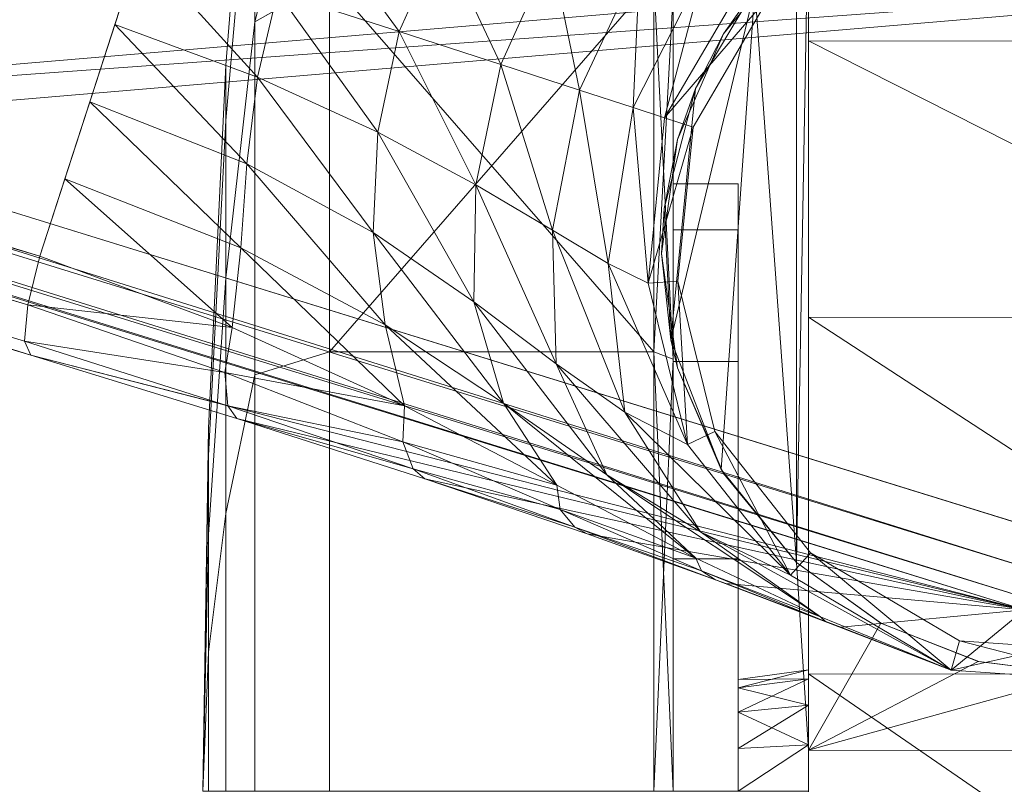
# Model space of a CAD drawing. Header units: inches. Extents: x 813 to 1305, y 19 to 194.
# Tile 149 of 163: x 1183.8 to 1184.813, y 64.001 to 64.788. Entities that reach past the tile are written whole.
import ezdxf

# ---------------------------------------------------------------- set-up
doc = ezdxf.new("R2010")
doc.units = ezdxf.units.IN
doc.header["$MEASUREMENT"] = 0
doc.layers.add('CET color Grey2', color=7, linetype='Continuous', true_color=0x060606)
doc.layers.add('CET color Grey98', color=7, linetype='Continuous', true_color=0xfafafa)
doc.layers.add('CET Default', color=7, linetype='Continuous')

# ---------------------------------------------------------------- blocks, each defined once
blk = doc.blocks.new('*C286')
at = {"layer": 'CET color Grey2', "linetype": 'Continuous', "lineweight": 0}
for points, invisible_edges in [([(-12.0961, 16.6761, 1.1416), (-12.0961, 16.6122, 1.5249), (-12.0961, 15.6115, 0.2442), (-12.0961, 16.6761, 1.1416)], 6), ([(-12.0961, 15.6115, 0.2442), (-12.0961, 15.9988, 0.2748), (-12.0961, 16.6761, 1.1416), (-12.0961, 15.6115, 0.2442)], 6), ([(-12.0961, 15.2446, 0.3721), (-12.0961, 16.6122, 1.5249), (-12.0961, 16.3993, 1.85), (-12.0961, 15.2446, 0.3721)], 13), ([(-12.0961, 16.6122, 1.5249), (-12.0961, 15.2446, 0.3721), (-12.0961, 15.6115, 0.2442), (-12.0961, 16.6122, 1.5249)], 13), ([(-12.0961, 16.3993, 1.85), (-12.0961, 16.0737, 2.0619), (-12.0961, 14.9601, 0.6368), (-12.0961, 16.3993, 1.85)], 6), ([(-12.0961, 14.9601, 0.6368), (-12.0961, 15.2446, 0.3721), (-12.0961, 16.3993, 1.85), (-12.0961, 14.9601, 0.6368)], 6), ([(-12.0961, 14.8064, 0.9937), (-12.0961, 16.0737, 2.0619), (-12.0961, 15.6902, 2.1249), (-12.0961, 14.8064, 0.9937)], 13), ([(-12.0961, 16.0737, 2.0619), (-12.0961, 14.8064, 0.9937), (-12.0961, 14.9601, 0.6368), (-12.0961, 16.0737, 2.0619)], 13), ([(-12.0236, 15.7323, 1.2961), (-12.0962, 15.7323, 1.3061), (-12.0236, 15.6883, 1.2874), (-12.0236, 15.7323, 1.2961)], 2), ([(-12.0962, 15.7323, 1.3061), (-12.0962, 15.6844, 1.2966), (-12.0236, 15.6883, 1.2874), (-12.0962, 15.7323, 1.3061)], 4), ([(-11.9567, 15.7323, 1.8061), (-12.0236, 15.7323, 1.8061), (-11.9567, 15.4931, 1.7585), (-11.9567, 15.7323, 1.8061)], 2), ([(-12.0236, 15.7323, 1.8061), (-12.0236, 15.4931, 1.7585), (-11.9567, 15.4931, 1.7585), (-12.0236, 15.7323, 1.8061)], 4), ([(-12.0236, 15.7323, 1.8061), (-12.0236, 15.7323, 1.2961), (-12.0236, 15.4931, 1.7585), (-12.0236, 15.7323, 1.8061)], 11), ([(-12.0236, 15.7323, 1.2961), (-12.0236, 15.6883, 1.2874), (-12.0236, 15.4931, 1.7585), (-12.0236, 15.7323, 1.2961)], 6), ([(-11.9567, 15.4931, 0.6037), (-12.0236, 15.4931, 0.6037), (-11.9567, 15.7323, 0.5561), (-11.9567, 15.4931, 0.6037)], 2), ([(-12.0236, 15.4931, 0.6037), (-12.0236, 15.7323, 0.5561), (-11.9567, 15.7323, 0.5561), (-12.0236, 15.4931, 0.6037)], 4), ([(-12.0236, 15.4931, 0.6037), (-12.0236, 15.6883, 1.0749), (-12.0236, 15.7323, 0.5561), (-12.0236, 15.4931, 0.6037)], 11), ([(-12.0236, 15.6883, 1.0749), (-12.0236, 15.7323, 1.0661), (-12.0236, 15.7323, 0.5561), (-12.0236, 15.6883, 1.0749)], 6), ([(-11.9567, 15.7323, 2.3425), (-11.9567, 15.7323, 1.8061), (-11.9567, 15.2878, 2.2541), (-11.9567, 15.7323, 2.3425)], 11), ([(-11.9567, 15.7323, 1.8061), (-11.9567, 15.4931, 1.7585), (-11.9567, 15.2878, 2.2541), (-11.9567, 15.7323, 1.8061)], 6), ([(-11.9567, 15.2878, 0.1081), (-11.9567, 15.4931, 0.6037), (-11.9567, 15.7323, 0.0197), (-11.9567, 15.2878, 0.1081)], 11), ([(-11.9567, 15.4931, 0.6037), (-11.9567, 15.7323, 0.5561), (-11.9567, 15.7323, 0.0197), (-11.9567, 15.4931, 0.6037)], 6), ([(-11.6029, 15.7323, 2.3622), (-11.937, 15.7323, 2.3622), (-11.6029, 15.2803, 2.2723), (-11.6029, 15.7323, 2.3622)], 2), ([(-11.937, 15.7323, 2.3622), (-11.937, 15.2803, 2.2723), (-11.6029, 15.2803, 2.2723), (-11.937, 15.7323, 2.3622)], 4), ([(-11.6029, 15.2803, 0.0899), (-11.937, 15.2803, 0.0899), (-11.6029, 15.7323, 0), (-11.6029, 15.2803, 0.0899)], 2), ([(-11.937, 15.2803, 0.0899), (-11.937, 15.7323, 0), (-11.6029, 15.7323, 0), (-11.937, 15.2803, 0.0899)], 4), ([(-11.526, 15.7323, 2.3006), (-11.6029, 15.7323, 2.3622), (-11.526, 15.3038, 2.2154), (-11.526, 15.7323, 2.3006)], 2), ([(-11.6029, 15.7323, 2.3622), (-11.6029, 15.2803, 2.2723), (-11.526, 15.3038, 2.2154), (-11.6029, 15.7323, 2.3622)], 4), ([(-11.526, 15.3038, 0.1468), (-11.6029, 15.2803, 0.0899), (-11.526, 15.7323, 0.0616), (-11.526, 15.3038, 0.1468)], 2), ([(-11.6029, 15.2803, 0.0899), (-11.6029, 15.7323, 0), (-11.526, 15.7323, 0.0616), (-11.6029, 15.2803, 0.0899)], 4), ([(-11.526, 15.7323, 0.0616), (-11.4963, 15.7323, 0.4342), (-11.526, 15.3038, 0.1468), (-11.526, 15.7323, 0.0616)], 2), ([(-11.4963, 15.7323, 0.4342), (-11.4963, 15.4464, 0.491), (-11.526, 15.3038, 0.1468), (-11.4963, 15.7323, 0.4342)], 4), ([(-11.526, 15.3038, 2.2154), (-11.4963, 15.4464, 1.8712), (-11.526, 15.7323, 2.3006), (-11.526, 15.3038, 2.2154)], 2), ([(-11.4963, 15.4464, 1.8712), (-11.4963, 15.7323, 1.9281), (-11.526, 15.7323, 2.3006), (-11.4963, 15.4464, 1.8712)], 4), ([(-11.4963, 15.7323, 0.4342), (-11.4784, 15.7323, 0.8074), (-11.4963, 15.4464, 0.491), (-11.4963, 15.7323, 0.4342)], 2), ([(-11.4784, 15.7323, 0.8074), (-11.4784, 15.5893, 0.8359), (-11.4963, 15.4464, 0.491), (-11.4784, 15.7323, 0.8074)], 4), ([(-11.4963, 15.4464, 1.8712), (-11.4784, 15.5893, 1.5263), (-11.4963, 15.7323, 1.9281), (-11.4963, 15.4464, 1.8712)], 2), ([(-11.4784, 15.5893, 1.5263), (-11.4784, 15.7323, 1.5548), (-11.4963, 15.7323, 1.9281), (-11.4784, 15.5893, 1.5263)], 4), ([(-12.0961, 14.8093, 1.3823), (-12.0961, 14.8064, 0.9937), (-12.0961, 15.6902, 2.1249), (-12.0961, 14.8093, 1.3823)], 2), ([(-12.0236, 15.4931, 1.7585), (-12.0236, 15.6883, 1.2874), (-12.0236, 15.2903, 1.6231), (-12.0236, 15.4931, 1.7585)], 11), ([(-12.0236, 15.6883, 1.2874), (-12.0236, 15.6509, 1.2624), (-12.0236, 15.2903, 1.6231), (-12.0236, 15.6883, 1.2874)], 6), ([(-12.0236, 15.6509, 1.0998), (-12.0236, 15.6883, 1.0749), (-12.0236, 15.4931, 0.6037), (-12.0236, 15.6509, 1.0998)], 6), ([(-12.0236, 15.2903, 1.6231), (-12.0236, 15.6509, 1.2624), (-12.0236, 15.1548, 1.4203), (-12.0236, 15.2903, 1.6231)], 11), ([(-12.0236, 15.6509, 1.2624), (-12.0236, 15.626, 1.2251), (-12.0236, 15.1548, 1.4203), (-12.0236, 15.6509, 1.2624)], 6), ([(-12.0236, 15.626, 1.1371), (-12.0236, 15.6509, 1.0998), (-12.0236, 15.2903, 0.7392), (-12.0236, 15.626, 1.1371)], 6), ([(-12.0236, 15.2903, 0.7392), (-12.0236, 15.6509, 1.0998), (-12.0236, 15.4931, 0.6037), (-12.0236, 15.2903, 0.7392)], 11), ([(-12.0236, 15.1548, 1.4203), (-12.0236, 15.626, 1.2251), (-12.0236, 15.1073, 1.1811), (-12.0236, 15.1548, 1.4203)], 11), ([(-12.0236, 15.626, 1.2251), (-12.0236, 15.6173, 1.1811), (-12.0236, 15.1073, 1.1811), (-12.0236, 15.626, 1.2251)], 6), ([(-12.0236, 15.6173, 1.1811), (-12.0236, 15.626, 1.1371), (-12.0236, 15.1548, 0.9419), (-12.0236, 15.6173, 1.1811)], 6), ([(-12.0236, 15.1548, 0.9419), (-12.0236, 15.626, 1.1371), (-12.0236, 15.2903, 0.7392), (-12.0236, 15.1548, 0.9419)], 11), ([(-12.0236, 15.1073, 1.1811), (-12.0236, 15.6173, 1.1811), (-12.0236, 15.1548, 0.9419), (-12.0236, 15.1073, 1.1811)], 11), ([(-11.4963, 15.4464, 0.491), (-11.4784, 15.5893, 0.8359), (-11.4963, 15.2041, 0.6529), (-11.4963, 15.4464, 0.491)], 2), ([(-11.4784, 15.5893, 0.8359), (-11.4784, 15.468, 0.9169), (-11.4963, 15.2041, 0.6529), (-11.4784, 15.5893, 0.8359)], 4), ([(-11.4784, 15.468, 1.4453), (-11.4784, 15.5893, 1.5263), (-11.4963, 15.4464, 1.8712), (-11.4784, 15.468, 1.4453)], 4), ([(-12.0063, 15.4012, 2.3688), (-12.0839, 15.4971, 2.3236), (-12.0087, 15.4053, 2.376), (-12.0063, 15.4012, 2.3688)], 4), ([(-11.9567, 15.4931, 1.7585), (-12.0236, 15.4931, 1.7585), (-11.9567, 15.2903, 1.6231), (-11.9567, 15.4931, 1.7585)], 2), ([(-12.0236, 15.4931, 1.7585), (-12.0236, 15.2903, 1.6231), (-11.9567, 15.2903, 1.6231), (-12.0236, 15.4931, 1.7585)], 4), ([(-11.9567, 15.2903, 0.7392), (-12.0236, 15.2903, 0.7392), (-11.9567, 15.4931, 0.6037), (-11.9567, 15.2903, 0.7392)], 2), ([(-12.0236, 15.2903, 0.7392), (-12.0236, 15.4931, 0.6037), (-11.9567, 15.4931, 0.6037), (-12.0236, 15.2903, 0.7392)], 4), ([(-11.9567, 15.2878, 2.2541), (-11.9567, 15.4931, 1.7585), (-11.9567, 14.911, 2.0024), (-11.9567, 15.2878, 2.2541)], 11), ([(-11.9567, 15.4931, 1.7585), (-11.9567, 15.2903, 1.6231), (-11.9567, 14.911, 2.0024), (-11.9567, 15.4931, 1.7585)], 6), ([(-11.9567, 15.2903, 0.7392), (-11.9567, 15.4931, 0.6037), (-11.9567, 15.2878, 0.1081), (-11.9567, 15.2903, 0.7392)], 6), ([(-11.4963, 15.2041, 0.6529), (-11.4784, 15.468, 0.9169), (-11.4963, 15.0422, 0.8953), (-11.4963, 15.2041, 0.6529)], 2), ([(-11.4784, 15.468, 0.9169), (-11.4784, 15.387, 1.0381), (-11.4963, 15.0422, 0.8953), (-11.4784, 15.468, 0.9169)], 4), ([(-11.4784, 15.387, 1.3241), (-11.4784, 15.468, 1.4453), (-11.4963, 15.2041, 1.7093), (-11.4784, 15.387, 1.3241)], 4), ([(-11.4963, 15.2041, 1.7093), (-11.4784, 15.468, 1.4453), (-11.4963, 15.4464, 1.8712), (-11.4963, 15.2041, 1.7093)], 2), ([(-11.526, 15.3038, 0.1468), (-11.4963, 15.4464, 0.491), (-11.526, 14.9407, 0.3895), (-11.526, 15.3038, 0.1468)], 2), ([(-11.4963, 15.4464, 0.491), (-11.4963, 15.2041, 0.6529), (-11.526, 14.9407, 0.3895), (-11.4963, 15.4464, 0.491)], 4), ([(-11.4963, 15.2041, 1.7093), (-11.4963, 15.4464, 1.8712), (-11.526, 15.3038, 2.2154), (-11.4963, 15.2041, 1.7093)], 4), ([(-12.0063, 15.4012, 2.3688), (-12.0087, 15.4053, 2.376), (-11.9612, 15.2966, 2.376), (-12.0063, 15.4012, 2.3688)], 9), ([(-11.4963, 15.0422, 0.8953), (-11.4784, 15.387, 1.0381), (-11.4963, 14.9853, 1.1811), (-11.4963, 15.0422, 0.8953)], 2), ([(-11.4784, 15.387, 1.0381), (-11.4784, 15.3586, 1.1811), (-11.4963, 14.9853, 1.1811), (-11.4784, 15.387, 1.0381)], 4), ([(-11.4784, 15.3586, 1.1811), (-11.4784, 15.387, 1.3241), (-11.4963, 15.0422, 1.467), (-11.4784, 15.3586, 1.1811)], 4), ([(-11.4963, 15.0422, 1.467), (-11.4784, 15.387, 1.3241), (-11.4963, 15.2041, 1.7093), (-11.4963, 15.0422, 1.467)], 2), ([(-11.4963, 14.9853, 1.1811), (-11.4784, 15.3586, 1.1811), (-11.4963, 15.0422, 1.467), (-11.4963, 14.9853, 1.1811)], 2), ([(-11.526, 15.3038, 2.2154), (-11.6029, 15.2803, 2.2723), (-11.526, 14.9407, 1.9727), (-11.526, 15.3038, 2.2154)], 2), ([(-11.526, 14.9407, 0.3895), (-11.6029, 14.8971, 0.346), (-11.526, 15.3038, 0.1468), (-11.526, 14.9407, 0.3895)], 2), ([(-11.6029, 14.8971, 0.346), (-11.6029, 15.2803, 0.0899), (-11.526, 15.3038, 0.1468), (-11.6029, 14.8971, 0.346)], 4), ([(-11.526, 14.9407, 1.9727), (-11.4963, 15.2041, 1.7093), (-11.526, 15.3038, 2.2154), (-11.526, 14.9407, 1.9727)], 2), ([(-11.9567, 15.2903, 1.6231), (-12.0236, 15.2903, 1.6231), (-11.9567, 15.1548, 1.4203), (-11.9567, 15.2903, 1.6231)], 2), ([(-12.0236, 15.2903, 1.6231), (-12.0236, 15.1548, 1.4203), (-11.9567, 15.1548, 1.4203), (-12.0236, 15.2903, 1.6231)], 4), ([(-11.9567, 15.1548, 0.9419), (-12.0236, 15.1548, 0.9419), (-11.9567, 15.2903, 0.7392), (-11.9567, 15.1548, 0.9419)], 2), ([(-12.0236, 15.1548, 0.9419), (-12.0236, 15.2903, 0.7392), (-11.9567, 15.2903, 0.7392), (-12.0236, 15.1548, 0.9419)], 4), ([(-11.9567, 14.911, 2.0024), (-11.9567, 15.2903, 1.6231), (-11.9567, 14.6593, 1.6256), (-11.9567, 14.911, 2.0024)], 11), ([(-11.9567, 15.2903, 1.6231), (-11.9567, 15.1548, 1.4203), (-11.9567, 14.6593, 1.6256), (-11.9567, 15.2903, 1.6231)], 6), ([(-11.9567, 15.1548, 0.9419), (-11.9567, 15.2903, 0.7392), (-11.9567, 14.911, 0.3599), (-11.9567, 15.1548, 0.9419)], 6), ([(-11.9567, 14.911, 0.3599), (-11.9567, 15.2903, 0.7392), (-11.9567, 15.2878, 0.1081), (-11.9567, 14.911, 0.3599)], 11), ([(-11.6029, 15.2803, 2.2723), (-11.6029, 14.8971, 2.0163), (-11.526, 14.9407, 1.9727), (-11.6029, 15.2803, 2.2723)], 4), ([(-11.526, 14.9407, 0.3895), (-11.4963, 15.2041, 0.6529), (-11.526, 14.698, 0.7527), (-11.526, 14.9407, 0.3895)], 2), ([(-11.4963, 15.2041, 0.6529), (-11.4963, 15.0422, 0.8953), (-11.526, 14.698, 0.7527), (-11.4963, 15.2041, 0.6529)], 4), ([(-11.4963, 15.0422, 1.467), (-11.4963, 15.2041, 1.7093), (-11.526, 14.9407, 1.9727), (-11.4963, 15.0422, 1.467)], 4), ([(-11.9567, 15.1548, 1.4203), (-12.0236, 15.1548, 1.4203), (-11.9567, 15.1073, 1.1811), (-11.9567, 15.1548, 1.4203)], 2), ([(-12.0236, 15.1548, 1.4203), (-12.0236, 15.1073, 1.1811), (-11.9567, 15.1073, 1.1811), (-12.0236, 15.1548, 1.4203)], 4), ([(-11.9567, 15.1073, 1.1811), (-12.0236, 15.1073, 1.1811), (-11.9567, 15.1548, 0.9419), (-11.9567, 15.1073, 1.1811)], 2), ([(-12.0236, 15.1073, 1.1811), (-12.0236, 15.1548, 0.9419), (-11.9567, 15.1548, 0.9419), (-12.0236, 15.1073, 1.1811)], 4), ([(-11.9567, 14.6593, 1.6256), (-11.9567, 15.1548, 1.4203), (-11.9567, 14.5708, 1.1811), (-11.9567, 14.6593, 1.6256)], 11), ([(-11.9567, 15.1548, 1.4203), (-11.9567, 15.1073, 1.1811), (-11.9567, 14.5708, 1.1811), (-11.9567, 15.1548, 1.4203)], 6), ([(-11.9567, 15.1073, 1.1811), (-11.9567, 15.1548, 0.9419), (-11.9567, 14.6593, 0.7367), (-11.9567, 15.1073, 1.1811)], 6), ([(-11.9567, 14.6593, 0.7367), (-11.9567, 15.1548, 0.9419), (-11.9567, 14.911, 0.3599), (-11.9567, 14.6593, 0.7367)], 11), ([(-11.9567, 14.5708, 1.1811), (-11.9567, 15.1073, 1.1811), (-11.9567, 14.6593, 0.7367), (-11.9567, 14.5708, 1.1811)], 11), ([(-11.526, 14.698, 0.7527), (-11.4963, 15.0422, 0.8953), (-11.526, 14.6128, 1.1811), (-11.526, 14.698, 0.7527)], 2), ([(-11.4963, 15.0422, 0.8953), (-11.4963, 14.9853, 1.1811), (-11.526, 14.6128, 1.1811), (-11.4963, 15.0422, 0.8953)], 4), ([(-11.4963, 14.9853, 1.1811), (-11.4963, 15.0422, 1.467), (-11.526, 14.698, 1.6095), (-11.4963, 14.9853, 1.1811)], 4), ([(-11.526, 14.698, 1.6095), (-11.4963, 15.0422, 1.467), (-11.526, 14.9407, 1.9727), (-11.526, 14.698, 1.6095)], 2), ([(-11.526, 14.6128, 1.1811), (-11.4963, 14.9853, 1.1811), (-11.526, 14.698, 1.6095), (-11.526, 14.6128, 1.1811)], 2)]:
    blk.add_3dface(points, dxfattribs=dict(at, invisible_edges=invisible_edges))
for points in [[(-12.0961, 15.6902, 2.1249), (-12.0961, 16.0737, 2.0619), (-12.6597, 15.6903, 2.1249), (-12.0961, 15.6902, 2.1249)], [(-12.0961, 16.0737, 2.0619), (-12.6597, 16.0737, 2.062), (-12.6597, 15.6903, 2.1249), (-12.0961, 16.0737, 2.0619)], [(-12.0961, 15.9988, 0.2748), (-12.0961, 15.6115, 0.2442), (-12.6597, 15.9993, 0.275), (-12.0961, 15.9988, 0.2748)], [(-12.0961, 15.6115, 0.2442), (-12.6597, 15.612, 0.2441), (-12.6597, 15.9993, 0.275), (-12.0961, 15.6115, 0.2442)], [(-12.0236, 15.6883, 1.0749), (-12.0962, 15.6844, 1.0656), (-12.0236, 15.7323, 1.0661), (-12.0236, 15.6883, 1.0749)], [(-12.0962, 15.6844, 1.0656), (-12.0962, 15.7323, 1.0561), (-12.0236, 15.7323, 1.0661), (-12.0962, 15.6844, 1.0656)], [(-11.937, 15.7323, 2.3622), (-11.9567, 15.7323, 2.3425), (-11.937, 15.2803, 2.2723), (-11.937, 15.7323, 2.3622)], [(-11.9567, 15.7323, 2.3425), (-11.9567, 15.2878, 2.2541), (-11.937, 15.2803, 2.2723), (-11.9567, 15.7323, 2.3425)], [(-11.937, 15.2803, 0.0899), (-11.9567, 15.2878, 0.1081), (-11.937, 15.7323, 0), (-11.937, 15.2803, 0.0899)], [(-11.9567, 15.2878, 0.1081), (-11.9567, 15.7323, 0.0197), (-11.937, 15.7323, 0), (-11.9567, 15.2878, 0.1081)], [(-11.4784, 15.7323, 0.8074), (-11.4725, 15.7323, 1.1811), (-11.4784, 15.5893, 0.8359), (-11.4784, 15.7323, 0.8074)], [(-11.4784, 15.5893, 0.8359), (-11.4725, 15.7323, 1.1811), (-11.4784, 15.468, 0.9169), (-11.4784, 15.5893, 0.8359)], [(-11.4784, 15.468, 0.9169), (-11.4725, 15.7323, 1.1811), (-11.4784, 15.387, 1.0381), (-11.4784, 15.468, 0.9169)], [(-11.4784, 15.387, 1.0381), (-11.4725, 15.7323, 1.1811), (-11.4784, 15.3586, 1.1811), (-11.4784, 15.387, 1.0381)], [(-11.4784, 15.3586, 1.1811), (-11.4725, 15.7323, 1.1811), (-11.4784, 15.387, 1.3241), (-11.4784, 15.3586, 1.1811)], [(-11.4784, 15.387, 1.3241), (-11.4725, 15.7323, 1.1811), (-11.4784, 15.468, 1.4453), (-11.4784, 15.387, 1.3241)], [(-11.4784, 15.468, 1.4453), (-11.4725, 15.7323, 1.1811), (-11.4784, 15.5893, 1.5263), (-11.4784, 15.468, 1.4453)], [(-11.4784, 15.5893, 1.5263), (-11.4725, 15.7323, 1.1811), (-11.4784, 15.7323, 1.5548), (-11.4784, 15.5893, 1.5263)], [(-12.6597, 15.6903, 2.1249), (-12.3779, 15.6122, 2.2853), (-12.0961, 15.6902, 2.1249), (-12.6597, 15.6903, 2.1249)], [(-12.0961, 15.6902, 2.1249), (-12.3779, 15.6122, 2.2853), (-12.2708, 15.5987, 2.2832), (-12.0961, 15.6902, 2.1249)], [(-12.0961, 15.6902, 2.1249), (-12.2708, 15.5987, 2.2832), (-12.1706, 15.5593, 2.2755), (-12.0961, 15.6902, 2.1249)], [(-12.0961, 15.6902, 2.1249), (-12.1706, 15.5593, 2.2755), (-12.0839, 15.4971, 2.2596), (-12.0961, 15.6902, 2.1249)], [(-12.0236, 15.6883, 1.2874), (-12.0962, 15.6844, 1.2966), (-12.0236, 15.6509, 1.2624), (-12.0236, 15.6883, 1.2874)], [(-12.0236, 15.6509, 1.0998), (-12.0962, 15.6439, 1.0927), (-12.0236, 15.6883, 1.0749), (-12.0236, 15.6509, 1.0998)], [(-12.0962, 15.6439, 1.0927), (-12.0962, 15.6844, 1.0656), (-12.0236, 15.6883, 1.0749), (-12.0962, 15.6439, 1.0927)], [(-12.0962, 15.6844, 1.2966), (-12.0962, 15.6439, 1.2695), (-12.0236, 15.6509, 1.2624), (-12.0962, 15.6844, 1.2966)], [(-12.0961, 15.6902, 2.1249), (-12.0839, 15.4971, 2.2596), (-12.0961, 14.8093, 1.3823), (-12.0961, 15.6902, 2.1249)], [(-12.0236, 15.6509, 1.2624), (-12.0962, 15.6439, 1.2695), (-12.0236, 15.626, 1.2251), (-12.0236, 15.6509, 1.2624)], [(-12.0236, 15.626, 1.1371), (-12.0962, 15.6168, 1.1333), (-12.0236, 15.6509, 1.0998), (-12.0236, 15.626, 1.1371)], [(-12.0962, 15.6168, 1.1333), (-12.0962, 15.6439, 1.0927), (-12.0236, 15.6509, 1.0998), (-12.0962, 15.6168, 1.1333)], [(-12.0962, 15.6439, 1.2695), (-12.0962, 15.6168, 1.229), (-12.0236, 15.626, 1.2251), (-12.0962, 15.6439, 1.2695)], [(-12.0236, 15.626, 1.2251), (-12.0962, 15.6168, 1.229), (-12.0236, 15.6173, 1.1811), (-12.0236, 15.626, 1.2251)], [(-12.0236, 15.6173, 1.1811), (-12.0962, 15.6073, 1.1811), (-12.0236, 15.626, 1.1371), (-12.0236, 15.6173, 1.1811)], [(-12.0962, 15.6073, 1.1811), (-12.0962, 15.6168, 1.1333), (-12.0236, 15.626, 1.1371), (-12.0962, 15.6073, 1.1811)], [(-12.0961, 15.6115, 0.2442), (-12.0961, 15.2446, 0.3721), (-12.6597, 15.612, 0.2441), (-12.0961, 15.6115, 0.2442)], [(-12.0961, 15.2446, 0.3721), (-12.6597, 15.2451, 0.3718), (-12.6597, 15.612, 0.2441), (-12.0961, 15.2446, 0.3721)], [(-12.2708, 15.5987, 2.2832), (-12.3779, 15.6122, 2.2853), (-12.2713, 15.5988, 2.376), (-12.2708, 15.5987, 2.2832)], [(-12.3779, 15.6122, 2.2853), (-12.3779, 15.6122, 2.376), (-12.2713, 15.5988, 2.376), (-12.3779, 15.6122, 2.2853)], [(-12.0962, 15.6168, 1.229), (-12.0962, 15.6073, 1.1811), (-12.0236, 15.6173, 1.1811), (-12.0962, 15.6168, 1.229)], [(-12.2708, 15.5987, 2.2832), (-12.2713, 15.5988, 2.376), (-12.1712, 15.5597, 2.376), (-12.2708, 15.5987, 2.2832)], [(-12.1706, 15.5593, 2.2755), (-12.2708, 15.5987, 2.2832), (-12.1712, 15.5597, 2.376), (-12.1706, 15.5593, 2.2755)], [(-12.1706, 15.5593, 2.2755), (-12.1712, 15.5597, 2.376), (-12.0839, 15.4971, 2.376), (-12.1706, 15.5593, 2.2755)], [(-12.0839, 15.4971, 2.2596), (-12.1706, 15.5593, 2.2755), (-12.0839, 15.4971, 2.376), (-12.0839, 15.4971, 2.2596)], [(-12.0839, 15.4971, 2.2596), (-12.0839, 14.8612, 1.7352), (-12.0961, 14.8093, 1.3823), (-12.0839, 15.4971, 2.2596)], [(-12.0839, 15.4971, 2.3236), (-12.0839, 15.4971, 2.376), (-12.0087, 15.4053, 2.376), (-12.0839, 15.4971, 2.3236)], [(-12.0839, 14.8612, 1.9712), (-12.0839, 15.4971, 2.3236), (-12.041, 14.9071, 2.1028), (-12.0839, 14.8612, 1.9712)], [(-12.0839, 15.4971, 2.3236), (-12.0063, 15.4012, 2.3688), (-12.041, 14.9071, 2.1028), (-12.0839, 15.4971, 2.3236)], [(-12.0839, 14.8612, 1.7352), (-12.0839, 15.4971, 2.2596), (-12.0839, 14.8612, 1.9712), (-12.0839, 14.8612, 1.7352)], [(-12.0839, 15.4971, 2.2596), (-12.0839, 15.4971, 2.3236), (-12.0839, 14.8612, 1.9712), (-12.0839, 15.4971, 2.2596)], [(-12.041, 14.9071, 2.1028), (-12.0063, 15.4012, 2.3688), (-11.9542, 15.2679, 2.3294), (-12.041, 14.9071, 2.1028)], [(-11.9542, 15.2679, 2.3294), (-12.0063, 15.4012, 2.3688), (-11.9612, 15.2966, 2.376), (-11.9542, 15.2679, 2.3294)], [(-11.9542, 15.2679, 2.3294), (-11.9612, 15.2966, 2.376), (-11.9449, 15.1791, 2.376), (-11.9542, 15.2679, 2.3294)], [(-11.937, 15.2803, 2.2723), (-11.9567, 15.2878, 2.2541), (-11.937, 14.8971, 2.0163), (-11.937, 15.2803, 2.2723)], [(-11.9567, 15.2878, 2.2541), (-11.9567, 14.911, 2.0024), (-11.937, 14.8971, 2.0163), (-11.9567, 15.2878, 2.2541)], [(-11.9567, 14.911, 0.3599), (-11.9567, 15.2878, 0.1081), (-11.937, 15.2803, 0.0899), (-11.9567, 14.911, 0.3599)], [(-11.937, 14.8971, 0.346), (-11.9567, 14.911, 0.3599), (-11.937, 15.2803, 0.0899), (-11.937, 14.8971, 0.346)], [(-11.6029, 15.2803, 2.2723), (-11.937, 15.2803, 2.2723), (-11.6029, 14.8971, 2.0163), (-11.6029, 15.2803, 2.2723)], [(-11.937, 15.2803, 2.2723), (-11.937, 14.8971, 2.0163), (-11.6029, 14.8971, 2.0163), (-11.937, 15.2803, 2.2723)], [(-11.6029, 14.8971, 0.346), (-11.937, 14.8971, 0.346), (-11.6029, 15.2803, 0.0899), (-11.6029, 14.8971, 0.346)], [(-11.937, 14.8971, 0.346), (-11.937, 15.2803, 0.0899), (-11.6029, 15.2803, 0.0899), (-11.937, 14.8971, 0.346)], [(-11.9796, 15.0092, 2.1916), (-12.041, 14.9071, 2.1028), (-11.9542, 15.2679, 2.3294), (-11.9796, 15.0092, 2.1916)], [(-11.9475, 15.1326, 2.2684), (-11.9796, 15.0092, 2.1916), (-11.9542, 15.2679, 2.3294), (-11.9475, 15.1326, 2.2684)], [(-11.9475, 15.1326, 2.2684), (-11.9542, 15.2679, 2.3294), (-11.9449, 15.1791, 2.376), (-11.9475, 15.1326, 2.2684)], [(-12.0961, 15.2446, 0.3721), (-12.0961, 14.9601, 0.6368), (-12.6597, 15.2451, 0.3718), (-12.0961, 15.2446, 0.3721)], [(-12.0961, 14.9601, 0.6368), (-12.6597, 14.9605, 0.6363), (-12.6597, 15.2451, 0.3718), (-12.0961, 14.9601, 0.6368)], [(-11.9475, 15.1326, 2.2684), (-11.9449, 15.1791, 2.376), (-11.9612, 15.0616, 2.376), (-11.9475, 15.1326, 2.2684)], [(-11.9796, 15.0092, 2.1916), (-11.9475, 15.1326, 2.2684), (-11.9612, 15.0616, 2.376), (-11.9796, 15.0092, 2.1916)], [(-11.9796, 15.0092, 2.1916), (-11.9612, 15.0616, 2.376), (-12.0087, 14.9529, 2.376), (-11.9796, 15.0092, 2.1916)], [(-12.041, 14.9071, 2.1028), (-11.9796, 15.0092, 2.1916), (-12.0087, 14.9529, 2.376), (-12.041, 14.9071, 2.1028)], [(-12.0961, 14.9601, 0.6368), (-12.0961, 14.8064, 0.9937), (-12.6597, 14.9605, 0.6363), (-12.0961, 14.9601, 0.6368)], [(-12.0961, 14.8064, 0.9937), (-12.6597, 14.8065, 0.993), (-12.6597, 14.9605, 0.6363), (-12.0961, 14.8064, 0.9937)], [(-12.041, 14.9071, 2.1028), (-12.0087, 14.9529, 2.376), (-12.0839, 14.8612, 2.376), (-12.041, 14.9071, 2.1028)], [(-11.526, 14.9407, 1.9727), (-11.6029, 14.8971, 2.0163), (-11.526, 14.698, 1.6095), (-11.526, 14.9407, 1.9727)], [(-11.526, 14.698, 0.7527), (-11.6029, 14.6411, 0.7291), (-11.526, 14.9407, 0.3895), (-11.526, 14.698, 0.7527)], [(-11.6029, 14.6411, 0.7291), (-11.6029, 14.8971, 0.346), (-11.526, 14.9407, 0.3895), (-11.6029, 14.6411, 0.7291)]]:
    blk.add_3dface(points, dxfattribs=at)
at = {"layer": 'CET color Grey98', "linetype": 'Continuous', "lineweight": 0}
for points in [[(-8.6559, 15.8256, 14.2596), (-11.8005, 14.6975, 15.4656), (-11.7876, 14.7138, 15.5129), (-8.6559, 15.8256, 14.2596)], [(-8.6559, 15.8256, 14.2596), (-8.6401, 15.7812, 14.2084), (-11.8005, 14.6975, 15.4656), (-8.6559, 15.8256, 14.2596)], [(-8.6707, 15.8177, 14.3287), (-8.6559, 15.8256, 14.2596), (-11.7876, 14.7138, 15.5129), (-8.6707, 15.8177, 14.3287)], [(-8.6707, 15.8177, 14.3287), (-11.7876, 14.7138, 15.5129), (-11.7665, 14.7142, 15.5612), (-8.6707, 15.8177, 14.3287)], [(-8.6909, 15.7943, 14.3936), (-8.6707, 15.8177, 14.3287), (-11.7665, 14.7142, 15.5612), (-8.6909, 15.7943, 14.3936)], [(-8.6909, 15.7943, 14.3936), (-11.7665, 14.7142, 15.5612), (-11.5961, 14.7274, 15.7128), (-8.6909, 15.7943, 14.3936)], [(-8.7549, 15.7119, 14.5883), (-8.6909, 15.7943, 14.3936), (-11.5961, 14.7274, 15.7128), (-8.7549, 15.7119, 14.5883)], [(-8.6401, 15.7812, 14.2084), (-11.7979, 14.6598, 15.4301), (-11.8005, 14.6975, 15.4656), (-8.6401, 15.7812, 14.2084)], [(-8.6401, 15.7812, 14.2084), (-8.6188, 15.7179, 14.1826), (-11.7979, 14.6598, 15.4301), (-8.6401, 15.7812, 14.2084)], [(-8.6188, 15.7179, 14.1826), (-11.7868, 14.6145, 15.4054), (-11.7979, 14.6598, 15.4301), (-8.6188, 15.7179, 14.1826)], [(-8.6188, 15.7179, 14.1826), (-8.3981, 14.9575, 13.9939), (-11.7868, 14.6145, 15.4054), (-8.6188, 15.7179, 14.1826)], [(-8.7549, 15.7119, 14.5883), (-11.5961, 14.7274, 15.7128), (-11.4257, 14.7392, 15.8644), (-8.7549, 15.7119, 14.5883)], [(-8.819, 15.6295, 14.7831), (-8.7549, 15.7119, 14.5883), (-11.4257, 14.7392, 15.8644), (-8.819, 15.6295, 14.7831)], [(-8.819, 15.6295, 14.7831), (-11.4257, 14.7392, 15.8644), (-11.2546, 14.7436, 16.0157), (-8.819, 15.6295, 14.7831)], [(-12.2429, 15.6076, 2.4089), (-12.4137, 15.6194, 2.4085), (-12.4567, 15.5597, 3.9144), (-12.2429, 15.6076, 2.4089)], [(-12.2516, 15.5776, 2.376), (-12.4105, 15.5886, 2.376), (-12.4137, 15.6194, 2.4085), (-12.2516, 15.5776, 2.376)], [(-12.2516, 15.5776, 2.376), (-12.4137, 15.6194, 2.4085), (-12.2429, 15.6076, 2.4089), (-12.2516, 15.5776, 2.376)], [(-12.2429, 15.6076, 2.4089), (-12.4567, 15.5597, 3.9144), (-12.3186, 15.5457, 3.946), (-12.2429, 15.6076, 2.4089)], [(-12.1293, 15.5635, 2.615), (-12.2429, 15.6076, 2.4089), (-12.3186, 15.5457, 3.946), (-12.1293, 15.5635, 2.615)], [(-12.2429, 15.6076, 2.4089), (-12.0981, 15.4871, 2.376), (-12.2516, 15.5776, 2.376), (-12.2429, 15.6076, 2.4089)], [(-12.2429, 15.6076, 2.4089), (-12.1083, 15.5528, 2.5914), (-11.9848, 15.4653, 2.5875), (-12.2429, 15.6076, 2.4089)], [(-12.2429, 15.6076, 2.4089), (-11.9848, 15.4653, 2.5875), (-12.0776, 15.5099, 2.4061), (-12.2429, 15.6076, 2.4089)], [(-12.2429, 15.6076, 2.4089), (-12.1135, 15.5575, 2.5967), (-12.1083, 15.5528, 2.5914), (-12.2429, 15.6076, 2.4089)], [(-12.2429, 15.6076, 2.4089), (-12.1227, 15.5615, 2.607), (-12.1135, 15.5575, 2.5967), (-12.2429, 15.6076, 2.4089)], [(-12.2429, 15.6076, 2.4089), (-12.1293, 15.5635, 2.615), (-12.1227, 15.5615, 2.607), (-12.2429, 15.6076, 2.4089)], [(-12.2429, 15.6076, 2.4089), (-12.0776, 15.5099, 2.4061), (-12.0981, 15.4871, 2.376), (-12.2429, 15.6076, 2.4089)], [(-12.3186, 15.5457, 3.946), (-12.011, 15.5186, 2.8102), (-12.1293, 15.5635, 2.615), (-12.3186, 15.5457, 3.946)], [(-12.1227, 15.5615, 2.607), (-12.1293, 15.5635, 2.615), (-12.011, 15.5186, 2.8102), (-12.1227, 15.5615, 2.607)], [(-12.1135, 15.5575, 2.5967), (-12.1227, 15.5615, 2.607), (-12.0003, 15.5149, 2.7912), (-12.1135, 15.5575, 2.5967)], [(-12.1227, 15.5615, 2.607), (-12.011, 15.5186, 2.8102), (-12.0003, 15.5149, 2.7912), (-12.1227, 15.5615, 2.607)], [(-12.1083, 15.5528, 2.5914), (-12.1135, 15.5575, 2.5967), (-11.9859, 15.5056, 2.7709), (-12.1083, 15.5528, 2.5914)], [(-12.1135, 15.5575, 2.5967), (-12.0003, 15.5149, 2.7912), (-11.9859, 15.5056, 2.7709), (-12.1135, 15.5575, 2.5967)], [(-12.1083, 15.5528, 2.5914), (-11.98, 15.4925, 2.7614), (-11.8885, 15.4068, 2.7565), (-12.1083, 15.5528, 2.5914)], [(-12.1083, 15.5528, 2.5914), (-11.8885, 15.4068, 2.7565), (-11.9848, 15.4653, 2.5875), (-12.1083, 15.5528, 2.5914)], [(-12.1083, 15.5528, 2.5914), (-11.9859, 15.5056, 2.7709), (-11.98, 15.4925, 2.7614), (-12.1083, 15.5528, 2.5914)], [(-1.7483, 12.2661, 7.7558), (-12.3186, 15.5457, 3.946), (-12.3354, 15.538, 3.9865), (-1.7483, 12.2661, 7.7558)], [(-1.7309, 12.2743, 7.7141), (-11.2955, 15.2836, 3.3192), (-12.3186, 15.5457, 3.946), (-1.7309, 12.2743, 7.7141)], [(-12.3186, 15.5457, 3.946), (-11.2955, 15.2836, 3.3192), (-11.5077, 15.3488, 3.2506), (-12.3186, 15.5457, 3.946)], [(-11.5077, 15.3488, 3.2506), (-11.701, 15.4109, 3.1376), (-12.3186, 15.5457, 3.946), (-11.5077, 15.3488, 3.2506)], [(-12.3186, 15.5457, 3.946), (-11.701, 15.4109, 3.1376), (-11.8681, 15.4676, 2.9864), (-12.3186, 15.5457, 3.946)], [(-11.8681, 15.4676, 2.9864), (-12.011, 15.5186, 2.8102), (-12.3186, 15.5457, 3.946), (-11.8681, 15.4676, 2.9864)], [(-1.7483, 12.2661, 7.7558), (-1.7309, 12.2743, 7.7141), (-12.3186, 15.5457, 3.946), (-1.7483, 12.2661, 7.7558)], [(-1.7679, 12.2394, 7.7876), (-12.3354, 15.538, 3.9865), (-12.3544, 15.5128, 4.018), (-1.7679, 12.2394, 7.7876)], [(-1.7679, 12.2394, 7.7876), (-1.7483, 12.2661, 7.7558), (-12.3354, 15.538, 3.9865), (-1.7679, 12.2394, 7.7876)], [(-12.0003, 15.5149, 2.7912), (-12.011, 15.5186, 2.8102), (-11.8681, 15.4676, 2.9864), (-12.0003, 15.5149, 2.7912)], [(-1.7855, 12.1998, 7.8028), (-12.3544, 15.5128, 4.018), (-12.3718, 15.475, 4.0341), (-1.7855, 12.1998, 7.8028)], [(-1.7855, 12.1998, 7.8028), (-1.7679, 12.2394, 7.7876), (-12.3544, 15.5128, 4.018), (-1.7855, 12.1998, 7.8028)], [(-12.0776, 15.5099, 2.4061), (-11.9995, 15.362, 2.376), (-12.0981, 15.4871, 2.376), (-12.0776, 15.5099, 2.4061)], [(-12.0776, 15.5099, 2.4061), (-11.9848, 15.4653, 2.5875), (-11.9069, 15.3421, 2.5809), (-12.0776, 15.5099, 2.4061)], [(-12.0776, 15.5099, 2.4061), (-11.9069, 15.3421, 2.5809), (-11.9716, 15.3757, 2.4044), (-12.0776, 15.5099, 2.4061)], [(-12.0776, 15.5099, 2.4061), (-11.9716, 15.3757, 2.4044), (-11.9995, 15.362, 2.376), (-12.0776, 15.5099, 2.4061)], [(-11.9859, 15.5056, 2.7709), (-12.0003, 15.5149, 2.7912), (-11.8554, 15.4606, 2.9551), (-11.9859, 15.5056, 2.7709)], [(-12.0003, 15.5149, 2.7912), (-11.8681, 15.4676, 2.9864), (-11.8554, 15.4606, 2.9551), (-12.0003, 15.5149, 2.7912)], [(-11.98, 15.4925, 2.7614), (-11.9859, 15.5056, 2.7709), (-11.8404, 15.4424, 2.9256), (-11.98, 15.4925, 2.7614)], [(-11.9859, 15.5056, 2.7709), (-11.8554, 15.4606, 2.9551), (-11.8404, 15.4424, 2.9256), (-11.9859, 15.5056, 2.7709)], [(-11.98, 15.4925, 2.7614), (-11.837, 15.4174, 2.9128), (-11.782, 15.333, 2.9079), (-11.98, 15.4925, 2.7614)], [(-11.98, 15.4925, 2.7614), (-11.782, 15.333, 2.9079), (-11.8885, 15.4068, 2.7565), (-11.98, 15.4925, 2.7614)], [(-11.98, 15.4925, 2.7614), (-11.8404, 15.4424, 2.9256), (-11.837, 15.4174, 2.9128), (-11.98, 15.4925, 2.7614)], [(-11.8554, 15.4606, 2.9551), (-11.8681, 15.4676, 2.9864), (-11.701, 15.4109, 3.1376), (-11.8554, 15.4606, 2.9551)], [(-11.9848, 15.4653, 2.5875), (-11.8885, 15.4068, 2.7565), (-11.8362, 15.2927, 2.7474), (-11.9848, 15.4653, 2.5875)], [(-11.9848, 15.4653, 2.5875), (-11.8362, 15.2927, 2.7474), (-11.9069, 15.3421, 2.5809), (-11.9848, 15.4653, 2.5875)], [(-11.8404, 15.4424, 2.9256), (-11.8554, 15.4606, 2.9551), (-11.689, 15.4004, 3.0957), (-11.8404, 15.4424, 2.9256)], [(-11.8554, 15.4606, 2.9551), (-11.701, 15.4109, 3.1376), (-11.689, 15.4004, 3.0957), (-11.8554, 15.4606, 2.9551)], [(-11.837, 15.4174, 2.9128), (-11.8404, 15.4424, 2.9256), (-11.6785, 15.3728, 3.0603), (-11.837, 15.4174, 2.9128)], [(-11.8404, 15.4424, 2.9256), (-11.689, 15.4004, 3.0957), (-11.6785, 15.3728, 3.0603), (-11.8404, 15.4424, 2.9256)], [(-11.837, 15.4174, 2.9128), (-11.6802, 15.3356, 3.0459), (-11.6602, 15.2524, 3.0411), (-11.837, 15.4174, 2.9128)], [(-11.837, 15.4174, 2.9128), (-11.6602, 15.2524, 3.0411), (-11.782, 15.333, 2.9079), (-11.837, 15.4174, 2.9128)], [(-11.837, 15.4174, 2.9128), (-11.6785, 15.3728, 3.0603), (-11.6802, 15.3356, 3.0459), (-11.837, 15.4174, 2.9128)], [(-11.8885, 15.4068, 2.7565), (-11.782, 15.333, 2.9079), (-11.7514, 15.2287, 2.8982), (-11.8885, 15.4068, 2.7565)], [(-11.8885, 15.4068, 2.7565), (-11.7514, 15.2287, 2.8982), (-11.8362, 15.2927, 2.7474), (-11.8885, 15.4068, 2.7565)], [(-11.689, 15.4004, 3.0957), (-11.701, 15.4109, 3.1376), (-11.5077, 15.3488, 3.2506), (-11.689, 15.4004, 3.0957)], [(-11.6785, 15.3728, 3.0603), (-11.689, 15.4004, 3.0957), (-11.4983, 15.3357, 3.202), (-11.6785, 15.3728, 3.0603)], [(-11.689, 15.4004, 3.0957), (-11.5077, 15.3488, 3.2506), (-11.4983, 15.3357, 3.202), (-11.689, 15.4004, 3.0957)], [(-11.9716, 15.3757, 2.4044), (-11.9615, 15.2074, 2.376), (-11.9995, 15.362, 2.376), (-11.9716, 15.3757, 2.4044)], [(-11.9716, 15.3757, 2.4044), (-11.9069, 15.3421, 2.5809), (-11.8898, 15.1892, 2.5747), (-11.9716, 15.3757, 2.4044)], [(-11.9716, 15.3757, 2.4044), (-11.8898, 15.1892, 2.5747), (-11.9312, 15.2096, 2.403), (-11.9716, 15.3757, 2.4044)], [(-11.9716, 15.3757, 2.4044), (-11.9312, 15.2096, 2.403), (-11.9615, 15.2074, 2.376), (-11.9716, 15.3757, 2.4044)], [(-11.6802, 15.3356, 3.0459), (-11.6785, 15.3728, 3.0603), (-11.4951, 15.3014, 3.1648), (-11.6802, 15.3356, 3.0459)], [(-11.6785, 15.3728, 3.0603), (-11.4983, 15.3357, 3.202), (-11.4951, 15.3014, 3.1648), (-11.6785, 15.3728, 3.0603)], [(-11.4983, 15.3357, 3.202), (-11.5077, 15.3488, 3.2506), (-11.2955, 15.2836, 3.3192), (-11.4983, 15.3357, 3.202)], [(-11.9069, 15.3421, 2.5809), (-11.8362, 15.2927, 2.7474), (-11.8324, 15.155, 2.7385), (-11.9069, 15.3421, 2.5809)], [(-11.9069, 15.3421, 2.5809), (-11.8324, 15.155, 2.7385), (-11.8898, 15.1892, 2.5747), (-11.9069, 15.3421, 2.5809)], [(-11.4951, 15.3014, 3.1648), (-11.4983, 15.3357, 3.202), (-11.2891, 15.2693, 3.2679), (-11.4951, 15.3014, 3.1648)], [(-11.4983, 15.3357, 3.202), (-11.2955, 15.2836, 3.3192), (-11.2891, 15.2693, 3.2679), (-11.4983, 15.3357, 3.202)], [(-11.782, 15.333, 2.9079), (-11.6602, 15.2524, 3.0411), (-11.648, 15.1575, 3.0313), (-11.782, 15.333, 2.9079)], [(-11.782, 15.333, 2.9079), (-11.648, 15.1575, 3.0313), (-11.7514, 15.2287, 2.8982), (-11.782, 15.333, 2.9079)], [(-11.6802, 15.3356, 3.0459), (-11.5028, 15.2551, 3.1506), (-11.5116, 15.1733, 3.1471), (-11.6802, 15.3356, 3.0459)], [(-11.6802, 15.3356, 3.0459), (-11.5116, 15.1733, 3.1471), (-11.6602, 15.2524, 3.0411), (-11.6802, 15.3356, 3.0459)], [(-11.6802, 15.3356, 3.0459), (-11.4951, 15.3014, 3.1648), (-11.5028, 15.2551, 3.1506), (-11.6802, 15.3356, 3.0459)], [(-11.5028, 15.2551, 3.1506), (-11.4951, 15.3014, 3.1648), (-11.2925, 15.2319, 3.23), (-11.5028, 15.2551, 3.1506)], [(-11.4951, 15.3014, 3.1648), (-11.2891, 15.2693, 3.2679), (-11.2925, 15.2319, 3.23), (-11.4951, 15.3014, 3.1648)], [(-11.8362, 15.2927, 2.7474), (-11.7514, 15.2287, 2.8982), (-11.7537, 15.1083, 2.8887), (-11.8362, 15.2927, 2.7474)], [(-11.8362, 15.2927, 2.7474), (-11.7537, 15.1083, 2.8887), (-11.8324, 15.155, 2.7385), (-11.8362, 15.2927, 2.7474)], [(-1.7309, 12.2743, 7.7141), (-1.883, 12.4515, 5.2733), (-11.2955, 15.2836, 3.3192), (-1.7309, 12.2743, 7.7141)], [(-1.883, 12.4515, 5.2733), (-11.2891, 15.2693, 3.2679), (-11.2955, 15.2836, 3.3192), (-1.883, 12.4515, 5.2733)], [(-1.8766, 12.4374, 5.222), (-11.2925, 15.2319, 3.23), (-11.2891, 15.2693, 3.2679), (-1.8766, 12.4374, 5.222)], [(-1.883, 12.4515, 5.2733), (-1.8766, 12.4374, 5.222), (-11.2891, 15.2693, 3.2679), (-1.883, 12.4515, 5.2733)], [(-11.5028, 15.2551, 3.1506), (-11.3305, 15.1022, 3.2159), (-11.5116, 15.1733, 3.1471), (-11.5028, 15.2551, 3.1506)], [(-11.5028, 15.2551, 3.1506), (-11.3047, 15.1817, 3.2159), (-11.3305, 15.1022, 3.2159), (-11.5028, 15.2551, 3.1506)], [(-11.5028, 15.2551, 3.1506), (-11.2925, 15.2319, 3.23), (-11.3047, 15.1817, 3.2159), (-11.5028, 15.2551, 3.1506)], [(-11.6602, 15.2524, 3.0411), (-11.5116, 15.1733, 3.1471), (-11.5178, 15.0866, 3.1396), (-11.6602, 15.2524, 3.0411)], [(-11.6602, 15.2524, 3.0411), (-11.5178, 15.0866, 3.1396), (-11.648, 15.1575, 3.0313), (-11.6602, 15.2524, 3.0411)], [(-11.7514, 15.2287, 2.8982), (-11.6529, 15.0542, 3.0215), (-11.7537, 15.1083, 2.8887), (-11.7514, 15.2287, 2.8982)], [(-11.7514, 15.2287, 2.8982), (-11.648, 15.1575, 3.0313), (-11.6529, 15.0542, 3.0215), (-11.7514, 15.2287, 2.8982)], [(-1.88, 12.3998, 5.1839), (-11.3047, 15.1817, 3.2159), (-11.2925, 15.2319, 3.23), (-1.88, 12.3998, 5.1839)], [(-1.8766, 12.4374, 5.222), (-1.88, 12.3998, 5.1839), (-11.2925, 15.2319, 3.23), (-1.8766, 12.4374, 5.222)], [(-11.9312, 15.2096, 2.403), (-11.948, 15.0395, 2.4024), (-11.9774, 15.049, 2.376), (-11.9312, 15.2096, 2.403)], [(-11.9312, 15.2096, 2.403), (-11.9774, 15.049, 2.376), (-11.9615, 15.2074, 2.376), (-11.9312, 15.2096, 2.403)], [(-11.9312, 15.2096, 2.403), (-11.9156, 15.0289, 2.5719), (-11.948, 15.0395, 2.4024), (-11.9312, 15.2096, 2.403)], [(-11.9312, 15.2096, 2.403), (-11.8898, 15.1892, 2.5747), (-11.9156, 15.0289, 2.5719), (-11.9312, 15.2096, 2.403)], [(-11.8898, 15.1892, 2.5747), (-11.8604, 15.011, 2.7345), (-11.9156, 15.0289, 2.5719), (-11.8898, 15.1892, 2.5747)], [(-11.8898, 15.1892, 2.5747), (-11.8324, 15.155, 2.7385), (-11.8604, 15.011, 2.7345), (-11.8898, 15.1892, 2.5747)], [(-1.88, 12.3998, 5.1839), (-1.8922, 12.3495, 5.17), (-11.3047, 15.1817, 3.2159), (-1.88, 12.3998, 5.1839)], [(-11.5116, 15.1733, 3.1471), (-11.3563, 15.0228, 3.2159), (-11.5178, 15.0866, 3.1396), (-11.5116, 15.1733, 3.1471)], [(-11.5116, 15.1733, 3.1471), (-11.3305, 15.1022, 3.2159), (-11.3563, 15.0228, 3.2159), (-11.5116, 15.1733, 3.1471)], [(-11.8324, 15.155, 2.7385), (-11.7793, 14.9846, 2.8844), (-11.8604, 15.011, 2.7345), (-11.8324, 15.155, 2.7385)], [(-11.8324, 15.155, 2.7385), (-11.7537, 15.1083, 2.8887), (-11.7793, 14.9846, 2.8844), (-11.8324, 15.155, 2.7385)], [(-11.648, 15.1575, 3.0313), (-11.5289, 14.9976, 3.1321), (-11.6529, 15.0542, 3.0215), (-11.648, 15.1575, 3.0313)], [(-11.648, 15.1575, 3.0313), (-11.5178, 15.0866, 3.1396), (-11.5289, 14.9976, 3.1321), (-11.648, 15.1575, 3.0313)], [(-11.7537, 15.1083, 2.8887), (-11.6746, 14.9506, 3.0171), (-11.7793, 14.9846, 2.8844), (-11.7537, 15.1083, 2.8887)], [(-11.7537, 15.1083, 2.8887), (-11.6529, 15.0542, 3.0215), (-11.6746, 14.9506, 3.0171), (-11.7537, 15.1083, 2.8887)], [(-13.3171, 14.848, 25.3857), (-10.3496, 15.0999, 25.3838), (-10.3465, 15.0631, 25.3308), (-13.3171, 14.848, 25.3857)], [(-10.3496, 15.0999, 25.3838), (-13.3171, 14.848, 25.3857), (-13.1569, 14.5476, 26.0632), (-10.3496, 15.0999, 25.3838)], [(-10.496, 14.7702, 26.0715), (-10.3496, 15.0999, 25.3838), (-13.1569, 14.5476, 26.0632), (-10.496, 14.7702, 26.0715)], [(-11.5178, 15.0866, 3.1396), (-11.3821, 14.9434, 3.2159), (-11.5289, 14.9976, 3.1321), (-11.5178, 15.0866, 3.1396)], [(-11.5178, 15.0866, 3.1396), (-11.3563, 15.0228, 3.2159), (-11.3821, 14.9434, 3.2159), (-11.5178, 15.0866, 3.1396)], [(-13.3141, 14.8119, 25.3308), (-13.3171, 14.848, 25.3857), (-10.3465, 15.0631, 25.3308), (-13.3141, 14.8119, 25.3308)], [(-11.6529, 15.0542, 3.0215), (-11.5496, 14.91, 3.1287), (-11.6746, 14.9506, 3.0171), (-11.6529, 15.0542, 3.0215)], [(-11.6529, 15.0542, 3.0215), (-11.5289, 14.9976, 3.1321), (-11.5496, 14.91, 3.1287), (-11.6529, 15.0542, 3.0215)], [(-11.948, 15.0395, 2.4024), (-12.0576, 14.9115, 2.376), (-11.9774, 15.049, 2.376), (-11.948, 15.0395, 2.4024)], [(-11.948, 15.0395, 2.4024), (-12.0344, 14.8919, 2.403), (-12.0576, 14.9115, 2.376), (-11.948, 15.0395, 2.4024)], [(-11.948, 15.0395, 2.4024), (-11.9889, 14.8841, 2.5747), (-12.0344, 14.8919, 2.403), (-11.948, 15.0395, 2.4024)], [(-11.948, 15.0395, 2.4024), (-11.9156, 15.0289, 2.5719), (-11.9889, 14.8841, 2.5747), (-11.948, 15.0395, 2.4024)], [(-11.9156, 15.0289, 2.5719), (-11.9224, 14.8781, 2.7385), (-11.9889, 14.8841, 2.5747), (-11.9156, 15.0289, 2.5719)], [(-11.9156, 15.0289, 2.5719), (-11.8604, 15.011, 2.7345), (-11.9224, 14.8781, 2.7385), (-11.9156, 15.0289, 2.5719)], [(-11.8604, 15.011, 2.7345), (-11.8313, 14.8695, 2.8887), (-11.9224, 14.8781, 2.7385), (-11.8604, 15.011, 2.7345)], [(-11.8604, 15.011, 2.7345), (-11.7793, 14.9846, 2.8844), (-11.8313, 14.8695, 2.8887), (-11.8604, 15.011, 2.7345)], [(-11.5289, 14.9976, 3.1321), (-11.4079, 14.864, 3.2159), (-11.5496, 14.91, 3.1287), (-11.5289, 14.9976, 3.1321)], [(-11.5289, 14.9976, 3.1321), (-11.3821, 14.9434, 3.2159), (-11.4079, 14.864, 3.2159), (-11.5289, 14.9976, 3.1321)], [(-11.7793, 14.9846, 2.8844), (-11.7179, 14.8541, 3.0215), (-11.8313, 14.8695, 2.8887), (-11.7793, 14.9846, 2.8844)], [(-11.7793, 14.9846, 2.8844), (-11.6746, 14.9506, 3.0171), (-11.7179, 14.8541, 3.0215), (-11.7793, 14.9846, 2.8844)], [(-8.3981, 14.9575, 13.9939), (-11.8081, 14.1207, 15.3184), (-11.7868, 14.6145, 15.4054), (-8.3981, 14.9575, 13.9939)], [(-8.3981, 14.9575, 13.9939), (-8.1775, 14.1971, 13.8051), (-11.8081, 14.1207, 15.3184), (-8.3981, 14.9575, 13.9939)], [(-11.6746, 14.9506, 3.0171), (-11.5844, 14.827, 3.1321), (-11.7179, 14.8541, 3.0215), (-11.6746, 14.9506, 3.0171)], [(-11.6746, 14.9506, 3.0171), (-11.5496, 14.91, 3.1287), (-11.5844, 14.827, 3.1321), (-11.6746, 14.9506, 3.0171)]]:
    blk.add_3dface(points, dxfattribs=at)
for points, invisible_edges in [([(-12.3718, 15.475, 4.0341), (-12.5469, 14.9362, 4.0341), (-2.0573, 11.3634, 7.8028), (-12.3718, 15.475, 4.0341)], 4), ([(-12.3718, 15.475, 4.0341), (-2.0573, 11.3634, 7.8028), (-1.7855, 12.1998, 7.8028), (-12.3718, 15.475, 4.0341)], 9), ([(-1.8922, 12.3495, 5.17), (-11.5111, 14.5463, 3.2159), (-11.3047, 15.1817, 3.2159), (-1.8922, 12.3495, 5.17)], 9)]:
    blk.add_3dface(points, dxfattribs=dict(at, invisible_edges=invisible_edges))
blk = doc.blocks.new('*C200')
at = {"layer": 'CET Default', "linetype": 'Continuous', "lineweight": 0, "rotation": 179.9999999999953}
blk.add_blockref('*C286', (373.7957, 892.8549), dxfattribs=at)

msp = doc.modelspace()

# ---------------------------------------------------------------- block references
at = {"layer": 'CET Default', "linetype": 'Continuous', "lineweight": 0}
msp.add_blockref('*C200', (798.7199, -813.1289), dxfattribs=at)

doc.saveas('drawing.dxf')
